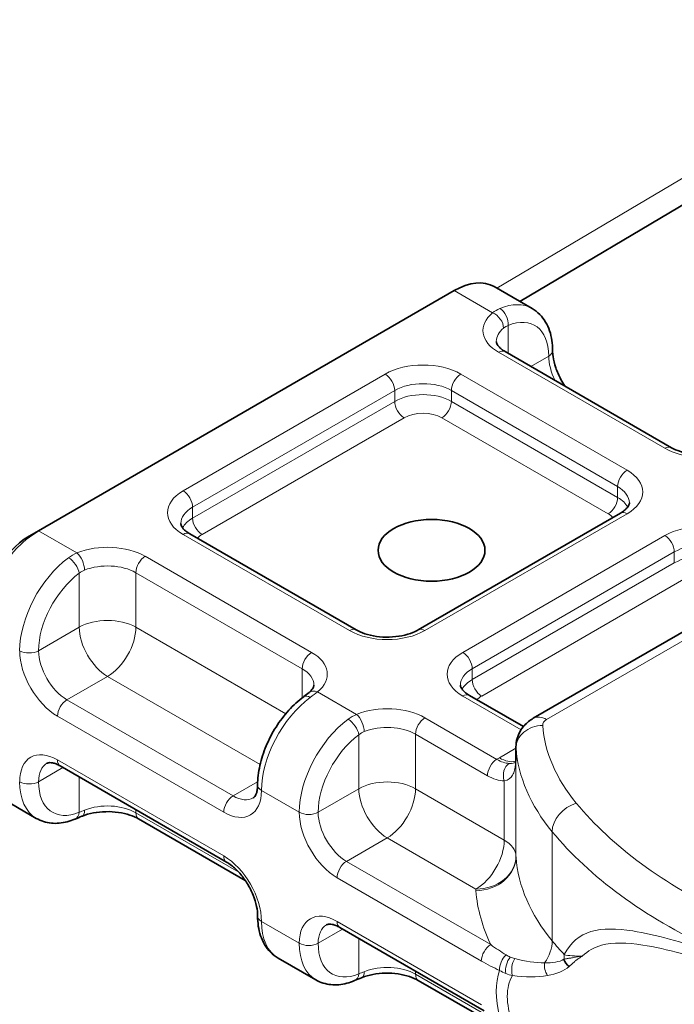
# Model space of a CAD drawing. Header units: millimetres. Extents: x -300186 to 535068, y -28581 to 763298.
# Tile 153 of 256: x 3705 to 3717, y 136741 to 136759. Entities that reach past the tile are written whole.
import ezdxf

# ---------------------------------------------------------------- set-up
doc = ezdxf.new("R2010")
doc.units = ezdxf.units.MM
doc.header["$LTSCALE"] = 10
doc.layers.add('Visible (ISO)', color=7, linetype='Continuous', lineweight=35)
doc.layers.add('Visible Narrow (ISO)', color=7, linetype='Continuous', lineweight=9)

msp = doc.modelspace()

# ---------------------------------------------------------------- linework, layer by layer
at = {"layer": 'Visible (ISO)'}
for p, q in [((3714.129, 136754.164), (3723.026, 136759.431)), ((3705.124, 136749.874), (3712.902, 136754.365)), ((3713.652, 136754.439), (3714.36, 136754.031)), ((3713.818, 136753.98), (3713.818, 136753.98)), ((3716.969, 136751.427), (3713.858, 136753.224)), ((3716.012, 136750.203), (3712.23, 136748.019)), ((3720.894, 136750.126), (3714.381, 136746.365)), ((3704.947, 136749.772), (3705.124, 136749.874)), ((3711.066, 136748.019), (3707.954, 136749.815)), ((3705.943, 136749.318), (3705.943, 136749.318)), ((3714.197, 136746.211), (3713.187, 136746.794)), ((3714.058, 136745.626), (3714.058, 136745.83)), ((3708.641, 136743.677), (3705.53, 136745.473)), ((3704.374, 136744.901), (3705.081, 136744.493)), ((3708.992, 136743.331), (3706.997, 136744.483)), ((3713.46, 136740.894), (3710.762, 136742.452)), ((3709.607, 136741.88), (3710.314, 136741.472)), ((3712.23, 136741.462), (3713.575, 136740.686))]:
    msp.add_line(p, q, dxfattribs=at)
for centre, major_axis, ratio, start_param, end_param in [((3712.902, 136753.14), (0.75, 1.299), 0.57735, 0, 0.785398), ((3705.124, 136748.649), (0.75, 1.299), 0.57735, 0.785398, 2.356194), ((3704.947, 136748.751), (-0.625, -1.083), 0.57735, 3.926991, 5.497787), ((3710.234, 136746.568), (-0.149, 0.201), 0.49117, 6.280616, 6.283185), ((3705.708, 136744.71), (0.096, -0.231), 0.652242, 0, 0.003037), ((3715.173, 136741.895), (-0.178, 0.175), 0.842394, 1.0306, 1.713121), ((3710.941, 136741.689), (0.096, -0.231), 0.652242, 0, 0.003082)]:
    msp.add_ellipse(centre, major_axis=major_axis, ratio=ratio, start_param=start_param, end_param=end_param, dxfattribs=at)
msp.add_ellipse((3712.478, 136749.507), major_axis=(-1, 0), ratio=0.57735, dxfattribs=at)
for points, knots in [([(3714.36, 136754.031), (3714.412, 136754.001), (3714.46, 136753.963), (3714.545, 136753.877), (3714.582, 136753.829), (3714.643, 136753.725), (3714.668, 136753.67), (3714.707, 136753.554), (3714.721, 136753.494), (3714.739, 136753.37), (3714.743, 136753.307), (3714.743, 136753.242)], [0.7853982, 0.7853982, 0.7853982, 0.7853982, 0.9424778, 0.9424778, 1.0995574, 1.0995574, 1.2566371, 1.2566371, 1.4137167, 1.4137167, 1.5707963, 1.5707963, 1.5707963, 1.5707963]), ([(3713.858, 136753.224), (3713.831, 136753.239), (3713.807, 136753.256), (3713.766, 136753.288), (3713.75, 136753.304), (3713.723, 136753.334), (3713.714, 136753.347), (3713.7, 136753.372), (3713.696, 136753.382), (3713.691, 136753.4), (3713.69, 136753.408), (3713.69, 136753.415)], [1.5707963, 1.5707963, 1.5707963, 1.5707963, 1.727876, 1.727876, 1.8849556, 1.8849556, 2.0420352, 2.0420352, 2.1991149, 2.1991149, 2.3561945, 2.3561945, 2.3561945, 2.3561945]), ([(3714.974, 136752.579), (3714.947, 136752.619), (3714.922, 136752.661), (3714.859, 136752.775), (3714.827, 136752.85), (3714.777, 136752.995), (3714.76, 136753.066), (3714.746, 136753.171), (3714.743, 136753.208), (3714.743, 136753.242)], [2.2302239, 2.2302239, 2.2302239, 2.2302239, 2.4006493, 2.4006493, 2.6874971, 2.6874971, 2.9704429, 2.9704429, 3.1415927, 3.1415927, 3.1415927, 3.1415927]), ([(3716.969, 136751.427), (3717.015, 136751.401), (3717.071, 136751.376), (3717.2, 136751.333), (3717.272, 136751.317), (3717.425, 136751.295), (3717.505, 136751.29), (3717.664, 136751.294), (3717.743, 136751.302), (3717.891, 136751.33), (3717.961, 136751.35), (3718.025, 136751.375), (3718.028, 136751.377), (3718.031, 136751.378)], [4.712389, 4.712389, 4.712389, 4.712389, 4.980026, 4.980026, 5.257419, 5.257419, 5.536526, 5.536526, 5.815633, 5.815633, 6.09474, 6.09474, 6.107924, 6.107924, 6.107924, 6.107924]), ([(3716.012, 136750.203), (3716.039, 136750.218), (3716.063, 136750.235), (3716.104, 136750.267), (3716.12, 136750.283), (3716.147, 136750.313), (3716.156, 136750.326), (3716.17, 136750.351), (3716.174, 136750.361), (3716.179, 136750.379), (3716.18, 136750.387), (3716.18, 136750.394)], [0, 0, 0, 0, 0.1570796, 0.1570796, 0.3141593, 0.3141593, 0.4712389, 0.4712389, 0.6283185, 0.6283185, 0.7853982, 0.7853982, 0.7853982, 0.7853982]), ([(3707.787, 136750.007), (3707.787, 136749.999), (3707.787, 136749.992), (3707.792, 136749.974), (3707.796, 136749.963), (3707.81, 136749.939), (3707.82, 136749.925), (3707.846, 136749.895), (3707.863, 136749.879), (3707.903, 136749.847), (3707.927, 136749.831), (3707.954, 136749.815)], [3.9269908, 3.9269908, 3.9269908, 3.9269908, 4.0840704, 4.0840704, 4.2411501, 4.2411501, 4.3982297, 4.3982297, 4.5553093, 4.5553093, 4.712389, 4.712389, 4.712389, 4.712389]), ([(3711.066, 136748.019), (3711.112, 136747.992), (3711.168, 136747.967), (3711.296, 136747.925), (3711.369, 136747.908), (3711.523, 136747.886), (3711.605, 136747.882), (3711.768, 136747.886), (3711.849, 136747.895), (3711.999, 136747.925), (3712.069, 136747.946), (3712.167, 136747.985), (3712.2, 136748.002), (3712.23, 136748.019)], [4.712389, 4.712389, 4.712389, 4.712389, 4.980026, 4.980026, 5.257419, 5.257419, 5.542242, 5.542242, 5.82909, 5.82909, 6.112036, 6.112036, 6.283185, 6.283185, 6.283185, 6.283185]), ([(3710.276, 136746.986), (3710.276, 136746.98), (3710.276, 136746.974), (3710.273, 136746.961), (3710.271, 136746.954), (3710.264, 136746.937), (3710.259, 136746.928), (3710.245, 136746.907), (3710.236, 136746.896), (3710.215, 136746.873), (3710.202, 136746.86), (3710.187, 136746.848)], [5.4977871, 5.4977871, 5.4977871, 5.4977871, 5.6198145, 5.6198145, 5.7418419, 5.7418419, 5.8638693, 5.8638693, 5.9858966, 5.9858966, 6.107924, 6.107924, 6.107924, 6.107924]), ([(3713.019, 136746.986), (3713.019, 136746.978), (3713.02, 136746.971), (3713.025, 136746.953), (3713.029, 136746.942), (3713.043, 136746.918), (3713.052, 136746.904), (3713.079, 136746.874), (3713.095, 136746.858), (3713.136, 136746.826), (3713.16, 136746.81), (3713.187, 136746.794)], [3.9269908, 3.9269908, 3.9269908, 3.9269908, 4.0840704, 4.0840704, 4.2411501, 4.2411501, 4.3982297, 4.3982297, 4.5553093, 4.5553093, 4.712389, 4.712389, 4.712389, 4.712389]), ([(3710.085, 136746.769), (3709.987, 136746.696), (3709.893, 136746.61), (3709.72, 136746.419), (3709.639, 136746.313), (3709.497, 136746.089), (3709.435, 136745.971), (3709.332, 136745.728), (3709.292, 136745.604), (3709.238, 136745.358), (3709.223, 136745.236), (3709.223, 136745.118)], [0.139949, 0.139949, 0.139949, 0.139949, 0.426118, 0.426118, 0.712288, 0.712288, 0.998457, 0.998457, 1.284627, 1.284627, 1.570796, 1.570796, 1.570796, 1.570796]), ([(3714.058, 136745.83), (3714.058, 136745.883), (3714.065, 136745.936), (3714.092, 136746.034), (3714.111, 136746.08), (3714.157, 136746.16), (3714.183, 136746.196), (3714.237, 136746.257), (3714.266, 136746.284), (3714.323, 136746.329), (3714.352, 136746.348), (3714.381, 136746.365)], [2.3561945, 2.3561945, 2.3561945, 2.3561945, 2.5132741, 2.5132741, 2.6703538, 2.6703538, 2.8274334, 2.8274334, 2.984513, 2.984513, 3.1415927, 3.1415927, 3.1415927, 3.1415927]), ([(3714.058, 136745.626), (3714.058, 136745.626), (3714.058, 136745.625), (3714.058, 136745.625), (3714.058, 136745.624), (3714.058, 136745.624), (3714.058, 136745.623), (3714.058, 136745.622), (3714.058, 136745.622), (3714.058, 136745.622), (3714.058, 136745.622), (3714.058, 136745.621)], [2.35619449, 2.35619449, 2.35619449, 2.35619449, 2.35861234, 2.35861234, 2.36103019, 2.36103019, 2.36344804, 2.36344804, 2.36586589, 2.36586589, 2.36661212, 2.36661212, 2.36661212, 2.36661212]), ([(3705.53, 136745.473), (3705.502, 136745.489), (3705.476, 136745.501), (3705.428, 136745.52), (3705.406, 136745.527), (3705.367, 136745.535), (3705.35, 136745.536), (3705.322, 136745.536), (3705.311, 136745.534), (3705.293, 136745.529), (3705.286, 136745.526), (3705.28, 136745.523)], [1.5707963, 1.5707963, 1.5707963, 1.5707963, 1.727876, 1.727876, 1.8849556, 1.8849556, 2.0420352, 2.0420352, 2.1991149, 2.1991149, 2.3561945, 2.3561945, 2.3561945, 2.3561945]), ([(3714.043, 136745.53), (3714.043, 136745.53), (3714.044, 136745.531), (3714.048, 136745.542), (3714.054, 136745.563), (3714.057, 136745.6), (3714.058, 136745.606), (3714.058, 136745.62)], [0.03754034, 0.03754034, 0.03754034, 0.03754034, 0.05260455, 0.05260455, 0.11833847, 0.11833847, 0.13613648, 0.13613648, 0.13613648, 0.13613648]), ([(3709.141, 136744.877), (3709.147, 136744.88), (3709.154, 136744.885), (3709.167, 136744.898), (3709.174, 136744.907), (3709.188, 136744.931), (3709.195, 136744.946), (3709.208, 136744.984), (3709.213, 136745.006), (3709.221, 136745.058), (3709.223, 136745.087), (3709.223, 136745.118)], [5.4977871, 5.4977871, 5.4977871, 5.4977871, 5.6548668, 5.6548668, 5.8119464, 5.8119464, 5.969026, 5.969026, 6.1261057, 6.1261057, 6.2831853, 6.2831853, 6.2831853, 6.2831853]), ([(3706.997, 136744.483), (3706.951, 136744.51), (3706.895, 136744.535), (3706.767, 136744.577), (3706.694, 136744.594), (3706.542, 136744.616), (3706.462, 136744.62), (3706.303, 136744.617), (3706.224, 136744.608), (3706.075, 136744.58), (3706.006, 136744.56), (3705.942, 136744.535), (3705.939, 136744.534), (3705.936, 136744.533)], [1.570796, 1.570796, 1.570796, 1.570796, 1.838433, 1.838433, 2.115826, 2.115826, 2.394933, 2.394933, 2.67404, 2.67404, 2.953147, 2.953147, 2.966331, 2.966331, 2.966331, 2.966331]), ([(3705.804, 136744.479), (3705.756, 136744.459), (3705.708, 136744.443), (3705.61, 136744.417), (3705.561, 136744.409), (3705.462, 136744.399), (3705.412, 136744.399), (3705.314, 136744.409), (3705.265, 136744.418), (3705.17, 136744.448), (3705.124, 136744.468), (3705.081, 136744.493)], [3.2815414, 3.2815414, 3.2815414, 3.2815414, 3.4106313, 3.4106313, 3.5397212, 3.5397212, 3.668811, 3.668811, 3.7979009, 3.7979009, 3.9269908, 3.9269908, 3.9269908, 3.9269908]), ([(3709.223, 136742.668), (3709.223, 136742.722), (3709.217, 136742.783), (3709.189, 136742.915), (3709.167, 136742.986), (3709.109, 136743.131), (3709.072, 136743.204), (3708.987, 136743.343), (3708.939, 136743.408), (3708.838, 136743.524), (3708.785, 136743.574), (3708.702, 136743.639), (3708.671, 136743.66), (3708.641, 136743.677)], [0, 0, 0, 0, 0.267637, 0.267637, 0.54503, 0.54503, 0.829853, 0.829853, 1.116701, 1.116701, 1.399647, 1.399647, 1.570796, 1.570796, 1.570796, 1.570796]), ([(3709.223, 136742.668), (3709.223, 136742.604), (3709.227, 136742.54), (3709.246, 136742.416), (3709.26, 136742.356), (3709.299, 136742.241), (3709.323, 136742.185), (3709.385, 136742.082), (3709.422, 136742.033), (3709.506, 136741.947), (3709.555, 136741.91), (3709.607, 136741.88)], [1.5707963, 1.5707963, 1.5707963, 1.5707963, 1.727876, 1.727876, 1.8849556, 1.8849556, 2.0420352, 2.0420352, 2.1991149, 2.1991149, 2.3561945, 2.3561945, 2.3561945, 2.3561945]), ([(3710.762, 136742.452), (3710.735, 136742.468), (3710.709, 136742.48), (3710.661, 136742.499), (3710.639, 136742.506), (3710.6, 136742.514), (3710.583, 136742.515), (3710.555, 136742.515), (3710.544, 136742.513), (3710.526, 136742.508), (3710.519, 136742.505), (3710.512, 136742.502)], [1.5707963, 1.5707963, 1.5707963, 1.5707963, 1.727876, 1.727876, 1.8849556, 1.8849556, 2.0420352, 2.0420352, 2.1991149, 2.1991149, 2.3561945, 2.3561945, 2.3561945, 2.3561945]), ([(3712.23, 136741.462), (3712.184, 136741.489), (3712.128, 136741.514), (3711.999, 136741.556), (3711.927, 136741.573), (3711.774, 136741.595), (3711.694, 136741.599), (3711.535, 136741.596), (3711.456, 136741.587), (3711.308, 136741.559), (3711.238, 136741.539), (3711.174, 136741.514), (3711.171, 136741.513), (3711.168, 136741.512)], [1.570796, 1.570796, 1.570796, 1.570796, 1.838433, 1.838433, 2.115826, 2.115826, 2.394933, 2.394933, 2.67404, 2.67404, 2.953147, 2.953147, 2.966331, 2.966331, 2.966331, 2.966331]), ([(3711.036, 136741.458), (3710.989, 136741.438), (3710.94, 136741.422), (3710.843, 136741.396), (3710.794, 136741.387), (3710.695, 136741.378), (3710.645, 136741.378), (3710.546, 136741.388), (3710.498, 136741.397), (3710.403, 136741.427), (3710.357, 136741.447), (3710.314, 136741.472)], [3.2815414, 3.2815414, 3.2815414, 3.2815414, 3.4106313, 3.4106313, 3.5397212, 3.5397212, 3.668811, 3.668811, 3.7979009, 3.7979009, 3.9269908, 3.9269908, 3.9269908, 3.9269908])]:
    msp.add_open_spline(points, degree=3, knots=knots, dxfattribs=at)
for points in [[(3710.086, 136746.77), (3710.124, 136746.798), (3710.158, 136746.824), (3710.187, 136746.848)], [(3714.058, 136745.621), (3714.058, 136745.621), (3714.058, 136745.62), (3714.058, 136745.62)], [(3705.936, 136744.533), (3705.89, 136744.514), (3705.847, 136744.497), (3705.807, 136744.48)], [(3711.169, 136741.512), (3711.122, 136741.493), (3711.079, 136741.475), (3711.039, 136741.459)]]:
    msp.add_open_spline(points, degree=3, dxfattribs=at)
at = {"layer": 'Visible Narrow (ISO)'}
for p, q in [((3723.332, 136760.115), (3713.699, 136754.412)), ((3712.902, 136754.365), (3713.62, 136753.95)), ((3713.91, 136753.194), (3713.91, 136753.712)), ((3713.733, 136753.211), (3716.844, 136751.415)), ((3714.67, 136753.14), (3714.336, 136752.947)), ((3711.612, 136752.803), (3707.829, 136750.619)), ((3716.137, 136751.007), (3713.026, 136752.803)), ((3708.006, 136750.313), (3711.788, 136752.497)), ((3711.788, 136752.497), (3711.788, 136752.293)), ((3712.849, 136752.497), (3715.96, 136750.701)), ((3712.849, 136752.293), (3712.849, 136752.497)), ((3711.788, 136752.293), (3708.006, 136750.109)), ((3715.96, 136750.496), (3712.849, 136752.293)), ((3708.183, 136749.803), (3711.965, 136751.986)), ((3712.672, 136751.986), (3715.783, 136750.19)), ((3715.96, 136750.701), (3715.96, 136750.496)), ((3708.006, 136750.109), (3708.006, 136750.313)), ((3712.355, 136748.007), (3716.137, 136750.19)), ((3714.631, 136746.34), (3721.144, 136750.101)), ((3705.842, 136749.46), (3705.124, 136749.874)), ((3707.829, 136749.803), (3710.941, 136748.007)), ((3716.844, 136749.782), (3713.062, 136747.598)), ((3710.234, 136747.598), (3707.122, 136749.395)), ((3713.239, 136747.292), (3717.021, 136749.476)), ((3717.021, 136749.476), (3717.021, 136749.272)), ((3717.021, 136749.272), (3713.239, 136747.088)), ((3705.885, 136749.078), (3705.885, 136748.068)), ((3706.946, 136749.088), (3710.057, 136747.292)), ((3706.946, 136748.068), (3706.946, 136749.088)), ((3713.416, 136746.782), (3717.198, 136748.965)), ((3705.885, 136748.068), (3705.124, 136747.629)), ((3709.749, 136746.449), (3706.946, 136748.068)), ((3710.057, 136747.292), (3710.057, 136746.747)), ((3713.239, 136747.088), (3713.239, 136747.292)), ((3705.655, 136746.71), (3706.415, 136747.149)), ((3706.415, 136747.149), (3709.269, 136745.501)), ((3711.075, 136746.439), (3710.346, 136746.859)), ((3713.062, 136746.782), (3714.153, 136746.152)), ((3708.766, 136744.914), (3705.655, 136746.71)), ((3705.478, 136746.404), (3708.589, 136744.608)), ((3713.7, 136745.597), (3712.355, 136746.374)), ((3711.117, 136746.057), (3711.117, 136745.047)), ((3712.178, 136746.067), (3713.523, 136745.291)), ((3712.178, 136745.047), (3712.178, 136746.067)), ((3714.058, 136743.77), (3714.058, 136745.811)), ((3714.058, 136745.805), (3713.747, 136745.626)), ((3714.058, 136743.786), (3714.058, 136745.623)), ((3705.124, 136745.179), (3705.581, 136745.443)), ((3708.589, 136743.791), (3705.478, 136745.587)), ((3705.885, 136745.268), (3705.885, 136744.608)), ((3709.224, 136745.178), (3708.766, 136744.914)), ((3713.838, 136745.194), (3713.838, 136744.088)), ((3709.296, 136745.016), (3710.003, 136744.608)), ((3711.117, 136745.047), (3710.357, 136744.608)), ((3713.838, 136744.088), (3712.178, 136745.047)), ((3706.946, 136744.598), (3706.946, 136744.656)), ((3708.87, 136743.486), (3706.946, 136744.598)), ((3714.735, 136742.203), (3714.735, 136744.244)), ((3710.887, 136743.689), (3711.648, 136744.128)), ((3711.648, 136744.128), (3713.308, 136743.17)), ((3713.586, 136742.131), (3710.887, 136743.689)), ((3710.71, 136743.383), (3713.41, 136741.825)), ((3710.003, 136742.158), (3709.296, 136742.566)), ((3713.41, 136741.008), (3710.71, 136742.566)), ((3710.357, 136742.158), (3710.814, 136742.422)), ((3711.117, 136742.247), (3711.117, 136741.587)), ((3713.416, 136741.883), (3713.416, 136741.883)), ((3712.178, 136741.577), (3712.178, 136741.634)), ((3713.523, 136740.8), (3712.178, 136741.577))]:
    msp.add_line(p, q, dxfattribs=at)
for centre, major_axis, ratio, start_param, end_param in [((3713.61, 136752.732), (0.75, 1.299), 0.57735, 0, 0.645449), ((3714.44, 136753.619), (-1, 0), 0.57735, 5.673048, 7.068583), ((3713.62, 136753.746), (0.159, -0.193), 0.669176, 0.680999, 2.251796), ((3713.733, 136753.814), (0.096, -0.231), 0.652242, 0.865878, 2.436674), ((3713.786, 136752.63), (0.625, 1.083), 0.57735, 5.497787, 6.928635), ((3714.44, 136753.415), (-0.75, 0), 0.57735, 5.673048, 6.283185), ((3713.733, 136753.007), (0.125, 0.217), 0.57735, 0, 0.785398), ((3714.493, 136753.242), (0.25, 0), 0.57735, 5.497787, 6.283185), ((3712.319, 136752.395), (-1, 0), 0.57735, 3.926991, 5.497787), ((3715.201, 136752.834), (0.375, -0.65), 0.57735, 3.926991, 4.607825), ((3711.612, 136752.599), (0.125, -0.217), 0.57735, 0.785398, 2.356194), ((3712.319, 136752.191), (0.75, 0), 0.57735, 0.785398, 2.356194), ((3713.026, 136752.599), (-0.125, -0.217), 0.57735, 3.926991, 5.497787), ((3712.319, 136751.986), (-0.75, 0), 0.57735, 3.926991, 5.497787), ((3711.965, 136752.191), (0.125, -0.217), 0.57735, 3.926991, 5.497787), ((3712.672, 136752.191), (-0.125, -0.217), 0.57735, 0.785398, 2.356194), ((3712.319, 136751.782), (0.5, 0), 0.57735, 0.785398, 2.356194), ((3716.844, 136751.211), (0.125, 0.217), 0.57735, 0, 0.785398), ((3717.551, 136751.823), (1, 0), 0.57735, 3.926991, 5.322526), ((3716.137, 136750.803), (-0.125, -0.217), 0.57735, 3.926991, 5.497787), ((3715.43, 136750.598), (1, 0), 0.57735, 5.497787, 7.068583), ((3708.537, 136750.211), (-1, 0), 0.57735, 5.497787, 7.068583), ((3707.829, 136750.415), (0.125, -0.217), 0.57735, 0.785398, 2.356194), ((3715.43, 136750.394), (0.75, 0), 0.57735, 0, 0.785398), ((3715.783, 136750.394), (-0.125, -0.217), 0.57735, 0.785398, 2.356194), ((3715.43, 136750.19), (0.75, 0), 0.57735, 0.293202, 0.785398), ((3708.537, 136750.007), (-0.75, 0), 0.57735, 5.497787, 6.283185), ((3708.537, 136749.803), (-0.75, 0), 0.57735, 5.497787, 5.989983), ((3708.183, 136750.007), (-0.125, 0.217), 0.57735, 0.785398, 2.356194), ((3715.43, 136749.986), (0.5, 0), 0.57735, 0.488147, 0.785398), ((3716.137, 136749.986), (-0.125, 0.217), 0.57735, 5.497787, 6.283185), ((3717.551, 136749.374), (-1, 0), 0.57735, 3.926991, 5.497787), ((3707.829, 136749.599), (0.125, 0.217), 0.57735, 0, 0.785398), ((3708.537, 136749.599), (0.5, 0), 0.57735, 2.356194, 2.653446), ((3716.844, 136749.578), (0.125, -0.217), 0.57735, 0.785398, 2.356194), ((3706.415, 136748.986), (-1, 0), 0.57735, 3.926991, 5.322526), ((3717.551, 136749.17), (0.75, 0), 0.57735, 0.785398, 2.356194), ((3705.831, 136748.241), (-0.75, -1.299), 0.57735, 4.06694, 5.497787), ((3705.708, 136749.181), (-0.149, 0.201), 0.49117, 3.866159, 5.436955), ((3705.842, 136749.255), (-0.094, 0.232), 0.467836, 4.000523, 5.571319), ((3707.122, 136749.191), (0.125, 0.217), 0.57735, 0.785398, 2.356194), ((3717.551, 136748.965), (-0.75, 0), 0.57735, 3.926991, 5.497787), ((3706.415, 136748.782), (0.75, 0), 0.57735, 0.785398, 2.180933), ((3706.008, 136748.139), (0.625, 1.083), 0.57735, 0.925347, 2.356194), ((3706.415, 136747.762), (-0.75, 0), 0.57735, 3.926991, 5.497787), ((3706.415, 136747.762), (0.375, -0.65), 0.57735, 3.926991, 5.497787), ((3706.415, 136747.762), (0.375, 0.65), 0.57735, 3.926991, 5.497787), ((3710.941, 136747.802), (0.125, 0.217), 0.57735, 0, 0.785398), ((3712.355, 136747.802), (-0.125, 0.217), 0.57735, 5.497787, 6.283185), ((3711.648, 136748.415), (1, 0), 0.57735, 3.926991, 5.497787), ((3704.947, 136747.731), (-0.25, 0), 0.57735, 0.785398, 2.356194), ((3705.478, 136747.22), (0.5, -0.866), 0.57735, 3.926991, 5.497787), ((3705.655, 136747.323), (-0.375, 0.65), 0.57735, 0.785398, 2.356194), ((3710.234, 136747.394), (0.125, 0.217), 0.57735, 0.785398, 2.356194), ((3709.526, 136747.19), (1, 0), 0.57735, 5.673048, 7.068583), ((3713.769, 136747.19), (-1, 0), 0.57735, 5.497787, 7.068583), ((3713.062, 136747.394), (0.125, -0.217), 0.57735, 0.785398, 2.356194), ((3709.526, 136746.986), (0.75, 0), 0.57735, 0, 0.785398), ((3713.769, 136746.986), (-0.75, 0), 0.57735, 5.497787, 6.283185), ((3713.769, 136746.782), (-0.75, 0), 0.57735, 5.497787, 5.989983), ((3713.416, 136746.986), (-0.125, 0.217), 0.57735, 0.785398, 2.356194), ((3710.357, 136745.628), (0.75, 1.299), 0.57735, 0.925347, 2.356194), ((3710.234, 136746.568), (-0.149, 0.201), 0.49117, 5.436955, 6.280616), ((3710.346, 136746.655), (-0.159, 0.193), 0.669176, 5.393388, 6.2795), ((3713.062, 136746.578), (0.125, 0.217), 0.57735, 0, 0.785398), ((3713.769, 136746.578), (0.5, 0), 0.57735, 2.356194, 2.653446), ((3705.655, 136746.506), (-0.125, -0.217), 0.57735, 3.926991, 5.497787), ((3711.648, 136745.965), (-1, 0), 0.57735, 3.926991, 5.322526), ((3711.075, 136746.234), (0.094, -0.232), 0.467836, 0.85893, 2.429727), ((3712.355, 136746.169), (-0.125, -0.217), 0.57735, 3.926991, 5.497787), ((3714.631, 136745.932), (-0.25, 0.433), 0.57735, 5.497787, 6.283185), ((3711.064, 136745.22), (-0.75, -1.299), 0.57735, 4.06694, 5.497787), ((3710.941, 136746.159), (0.149, -0.201), 0.49117, 0.724566, 2.295362), ((3711.648, 136745.761), (0.75, 0), 0.57735, 0.785398, 2.180933), ((3714.558, 136745.824), (-0.499, -0.037), 0.815739, 4.651562, 6.222359), ((3714.808, 136746.238), (-0.25, 0), 0.57735, 5.497787, 6.326263), ((3721.052, 136746.394), (-6.5, 0), 0.57735, 0.043077, 0.445565), ((3711.241, 136745.118), (0.625, 1.083), 0.57735, 0.925347, 2.356194), ((3705.478, 136744.771), (-0.5, 0.866), 0.57735, 5.497787, 7.068583), ((3714.808, 136745.83), (-0.75, 0), 0.57735, 0, 0.043077), ((3721.052, 136745.985), (-7, 0), 0.57735, 0.043077, 0.445565), ((3714.808, 136745.014), (-1.5, 0), 0.57735, 5.497787, 5.543623), ((3713.747, 136746.238), (0.375, -0.65), 0.57735, 5.497787, 6.110867), ((3714.808, 136745.626), (-0.75, 0), 0.57735, 0, 0.007638), ((3705.655, 136744.873), (-0.375, 0.65), 0.57735, 0, 0.785398), ((3705.655, 136745.69), (-0.125, -0.217), 0.57735, 5.497787, 6.283185), ((3713.7, 136745.393), (-0.125, -0.217), 0.57735, 3.926991, 5.497787), ((3714.015, 136745.297), (-0.001, -0.25), 0.773802, 3.594561, 5.136342), ((3713.564, 136745.888), (0.48, -0.63), 0.605524, 5.316874, 5.847486), ((3704.947, 136745.281), (0.25, 0), 0.57735, 3.926991, 5.497787), ((3705.831, 136745.792), (-0.75, -1.299), 0.57735, 5.497787, 6.283185), ((3706.008, 136745.69), (-0.625, -1.083), 0.57735, 5.497787, 6.928635), ((3709.473, 136745.118), (-0.25, 0), 0.57735, 0, 0.785398), ((3711.648, 136744.741), (-0.75, 0), 0.57735, 3.926991, 5.497787), ((3708.589, 136745.424), (0.5, -0.866), 0.57735, 5.497787, 7.068583), ((3708.766, 136744.71), (-0.125, -0.217), 0.57735, 3.926991, 5.497787), ((3708.766, 136745.526), (0.375, -0.65), 0.57735, 5.497787, 6.283185), ((3711.648, 136744.741), (0.375, -0.65), 0.57735, 3.926991, 5.497787), ((3711.648, 136744.741), (0.375, 0.65), 0.57735, 3.926991, 5.497787), ((3706.415, 136744.292), (-0.75, 0), 0.57735, 3.926991, 5.322526), ((3715.186, 136744.368), (0.385, 0.319), 0.73678, 1.023435, 2.594231), ((3724.661, 136747.389), (-10.5, 0), 0.57735, 0.445565, 0.887149), ((3705.708, 136744.71), (0.096, -0.231), 0.652242, 0.003037, 0.865878), ((3705.842, 136744.765), (0.094, -0.232), 0.467836, 0.002854, 0.85893), ((3707.122, 136744.7), (-0.125, -0.217), 0.57735, 5.497787, 6.283185), ((3710.18, 136744.71), (0.25, 0), 0.57735, 3.926991, 5.497787), ((3710.71, 136744.199), (0.5, -0.866), 0.57735, 3.926991, 5.497787), ((3710.887, 136744.301), (-0.375, 0.65), 0.57735, 0.785398, 2.356194), ((3724.661, 136746.981), (11, 0), 0.57735, 3.587158, 4.028742), ((3713.308, 136743.782), (-0.375, -0.65), 0.57735, 0.785398, 2.356194), ((3713.308, 136743.782), (0.75, 0), 0.57735, 0.007638, 0.785398), ((3708.766, 136743.893), (-0.125, -0.217), 0.57735, 5.497787, 6.283185), ((3708.589, 136742.975), (-0.5, 0.866), 0.57735, 3.926991, 5.497787), ((3713.308, 136743.782), (0.75, 0.01), 0.816473, 4.701588, 6.272384), ((3714.808, 136743.789), (-0.75, 0), 0.57735, 0.007638, 0.043077), ((3710.887, 136743.485), (0.125, 0.217), 0.57735, 0.785398, 2.356194), ((3713.309, 136743.752), (0.748, 0.056), 0.815739, 4.651562, 6.222359), ((3721.052, 136743.944), (-7, 0), 0.57735, 0.043077, 0.445565), ((3714.808, 136743.176), (-1.5, 0), 0.57735, 0.007638, 0.043077), ((3721.052, 136743.332), (-7.75, 0), 0.57735, 0.043077, 0.27177), ((3710.71, 136741.75), (-0.5, 0.866), 0.57735, 5.497787, 7.068583), ((3709.473, 136742.668), (-0.25, 0), 0.57735, 0, 0.785398), ((3710.357, 136743.179), (-0.75, -1.299), 0.57735, 5.497787, 6.283185), ((3710.887, 136741.852), (-0.375, 0.65), 0.57735, 0, 0.785398), ((3710.887, 136742.668), (-0.125, -0.217), 0.57735, 5.497787, 6.283185), ((3710.18, 136742.26), (-0.25, 0), 0.57735, 0.785398, 2.356194), ((3711.064, 136742.771), (-0.75, -1.299), 0.57735, 5.497787, 6.283185), ((3711.241, 136742.668), (-0.625, -1.083), 0.57735, 5.497787, 6.928635), ((3713.586, 136741.927), (0.125, 0.217), 0.57735, 0.785398, 2.356194), ((3714.059, 136742.016), (0.578, 0.478), 0.73678, 5.076752, 5.735824), ((3724.661, 136744.94), (-11, 0), 0.57735, 0.445565, 0.491126), ((3713.928, 136741.751), (0.104, 0.227), 0.633087, 0.932624, 2.299779), ((3714.3, 136741.74), (0.55, 0.51), 0.719989, 5.554472, 5.694973), ((3714.019, 136741.717), (-0.067, -0.241), 0.584112, 4.033056, 5.413206), ((3714.117, 136741.697), (0.032, 0.248), 0.546757, 0.870876, 2.269937), ((3714.772, 136741.713), (-0.049, 0.245), 0.711644, 1.118007, 2.119755), ((3710.941, 136741.689), (0.096, -0.231), 0.652242, 0.003082, 0.865878), ((3711.075, 136741.744), (0.094, -0.232), 0.467836, 0.002896, 0.85893), ((3711.648, 136741.27), (-0.75, 0), 0.57735, 3.926991, 5.322526), ((3712.355, 136741.679), (-0.125, -0.217), 0.57735, 5.497787, 6.283185), ((3730.08, 136731.792), (-16.242, 10.038), 0.220264, 0.047562, 0.223035), ((3730.787, 136732.2), (-16.802, 9.337), 0.186637, 6.278696, 6.494375)]:
    msp.add_ellipse(centre, major_axis=major_axis, ratio=ratio, start_param=start_param, end_param=end_param, dxfattribs=at)
for points in [[(3713.758, 136754.03), (3713.708, 136754.01), (3713.662, 136753.983), (3713.62, 136753.95)], [(3713.825, 136753.663), (3713.85, 136753.684), (3713.879, 136753.7), (3713.91, 136753.712)], [(3705.842, 136749.46), (3705.786, 136749.435), (3705.733, 136749.405), (3705.683, 136749.368)], [(3705.885, 136749.078), (3705.916, 136749.103), (3705.949, 136749.123), (3705.985, 136749.137)], [(3710.209, 136746.756), (3710.258, 136746.792), (3710.304, 136746.827), (3710.346, 136746.859)], [(3711.075, 136746.439), (3711.019, 136746.414), (3710.965, 136746.384), (3710.916, 136746.347)], [(3711.117, 136746.057), (3711.148, 136746.082), (3711.182, 136746.102), (3711.218, 136746.116)], [(3714.058, 136745.623), (3714.058, 136745.622), (3714.058, 136745.621), (3714.058, 136745.621)], [(3713.931, 136745.522), (3713.86, 136745.523), (3713.78, 136745.549), (3713.7, 136745.597)], [(3714.046, 136745.537), (3714.026, 136745.527), (3713.99, 136745.52), (3713.931, 136745.522)], [(3705.985, 136744.646), (3705.949, 136744.632), (3705.916, 136744.619), (3705.885, 136744.608)], [(3713.874, 136741.939), (3713.777, 136741.998), (3713.681, 136742.062), (3713.586, 136742.131)], [(3713.952, 136741.899), (3713.925, 136741.91), (3713.899, 136741.924), (3713.874, 136741.939)], [(3715.305, 136741.92), (3715.16, 136741.915), (3715.041, 136741.922), (3714.961, 136741.944)], [(3713.41, 136741.825), (3713.524, 136741.759), (3713.637, 136741.701), (3713.751, 136741.649)], [(3714.034, 136741.871), (3714.006, 136741.878), (3713.979, 136741.888), (3713.952, 136741.899)], [(3714.594, 136741.788), (3714.422, 136741.79), (3714.231, 136741.817), (3714.034, 136741.871)], [(3714.955, 136741.857), (3714.869, 136741.807), (3714.738, 136741.788), (3714.594, 136741.788)], [(3711.218, 136741.625), (3711.182, 136741.611), (3711.148, 136741.598), (3711.117, 136741.587)], [(3713.751, 136741.649), (3713.788, 136741.627), (3713.828, 136741.608), (3713.869, 136741.592)], [(3713.869, 136741.592), (3713.909, 136741.576), (3713.951, 136741.562), (3713.993, 136741.551)], [(3714.649, 136741.555), (3714.814, 136741.584), (3714.961, 136741.636), (3715.053, 136741.722)], [(3713.993, 136741.551), (3714.229, 136741.519), (3714.453, 136741.521), (3714.649, 136741.555)]]:
    msp.add_open_spline(points, degree=3, dxfattribs=at)
for points, knots in [([(3713.838, 136745.194), (3713.914, 136745.209), (3713.988, 136745.267), (3714.046, 136745.425), (3714.057, 136745.543), (3714.058, 136745.622), (3714.058, 136745.622), (3714.058, 136745.623)], [0, 0, 0, 0, 0.0958112, 0.1437168, 0.2395279, 0.2395279, 0.2401949, 0.2401949, 0.2401949, 0.2401949]), ([(3717.713, 136742.003), (3717.165, 136742.176), (3716.312, 136742.424), (3715.413, 136742.448), (3715.076, 136742.173), (3714.961, 136741.944)], [-3.0503978, -3.0503978, -3.0503978, -3.0503978, -2.6404807, -2.3462628, -2.0520449, -2.0520449, -2.0520449, -2.0520449]), ([(3715.305, 136741.92), (3715.402, 136742.017), (3715.706, 136742.183), (3716.526, 136742.158), (3717.4, 136741.903), (3717.977, 136741.722)], [2.1568964, 2.1568964, 2.1568964, 2.1568964, 2.3462628, 2.6404807, 3.0818076, 3.0818076, 3.0818076, 3.0818076]), ([(3715.304, 136741.92), (3715.303, 136741.92), (3715.303, 136741.92), (3715.277, 136741.916), (3715.225, 136741.907), (3715.152, 136741.894), (3715.082, 136741.881), (3715.026, 136741.872), (3714.985, 136741.863), (3714.963, 136741.861), (3714.955, 136741.857)], [-0.1280131, -0.1280131, -0.1280131, -0.1280131, -0.1277087, -0.1277087, -0.102167, -0.0766252, -0.0510835, -0.0255417, -0.0127709, 0, 0, 0, 0]), ([(3715.053, 136741.722), (3715.061, 136741.729), (3715.077, 136741.745), (3715.109, 136741.774), (3715.15, 136741.81), (3715.199, 136741.85), (3715.25, 136741.887), (3715.285, 136741.909), (3715.304, 136741.92), (3715.304, 136741.92), (3715.304, 136741.92)], [0, 0, 0, 0, 0.0127709, 0.0255417, 0.0510835, 0.0766252, 0.102167, 0.1277087, 0.1277087, 0.128226, 0.128226, 0.128226, 0.128226])]:
    msp.add_open_spline(points, degree=3, knots=knots, dxfattribs=at)

doc.saveas('drawing.dxf')
